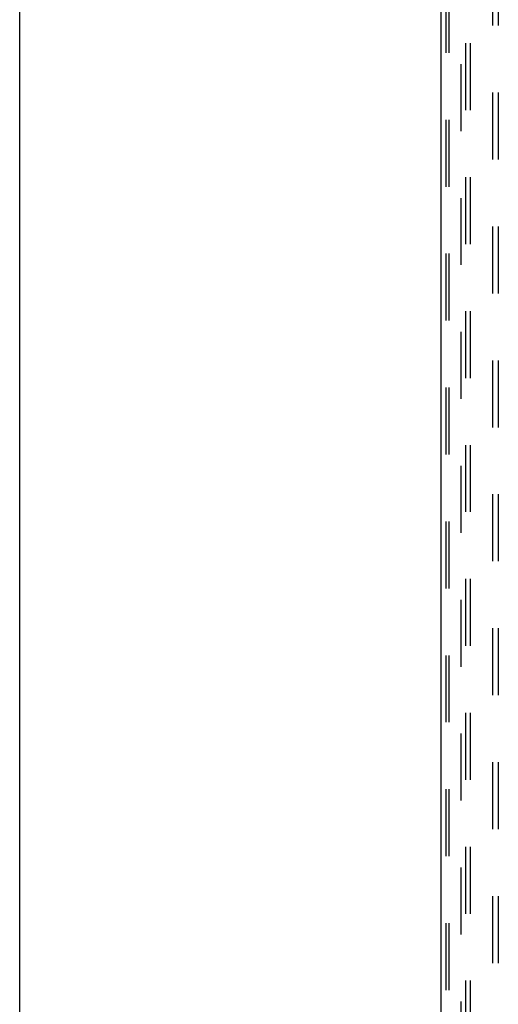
# Model space of a CAD drawing. Header units: inches. Extents: x 0 to 283, y 0 to 183.
# Tile 110 of 256: x 0 to 11, y 92 to 115. Entities that reach past the tile are written whole.
import ezdxf

# ---------------------------------------------------------------- set-up
doc = ezdxf.new("R2010")
doc.units = ezdxf.units.IN
doc.header["$LTSCALE"] = 15.583333
doc.header["$MEASUREMENT"] = 0
doc.linetypes.add('HIDDEN', pattern=[0.2, 0.1, -0.1])
doc.layers.get('0').update_dxf_attribs({"linetype": 'CONTINUOUS'})
doc.layers.add('DEFAULT_2', color=8, linetype='HIDDEN')
doc.layers.add('SUBPANEL', color=7, linetype='CONTINUOUS')

msp = doc.modelspace()

# ---------------------------------------------------------------- linework, layer by layer
at = {"color": 7, "linetype": 'Continuous'}
msp.add_line((0, 0), (0, 183.333), dxfattribs=at)
at = {"color": 3, "linetype": 'Continuous'}
msp.add_line((9.823, 53.176), (9.823, 131.36), dxfattribs=at)
at = {"layer": 'DEFAULT_2', "color": 8, "linetype": 'HIDDEN'}
for p, q in [((9.927, 130.955), (9.927, 53.289)), ((10, 130.955), (10, 53.289)), ((10.398, 53.259), (10.398, 130.985)), ((10.502, 53.259), (10.502, 130.985))]:
    msp.add_line(p, q, dxfattribs=at)
at = {"layer": 'SUBPANEL', "color": 8, "linetype": 'HIDDEN'}
for p, q in [((11.027, 55.228), (11.027, 122.916)), ((11.152, 55.228), (11.152, 122.916)), ((10.277, 116.666), (10.277, 61.478))]:
    msp.add_line(p, q, dxfattribs=at)

doc.saveas('drawing.dxf')
